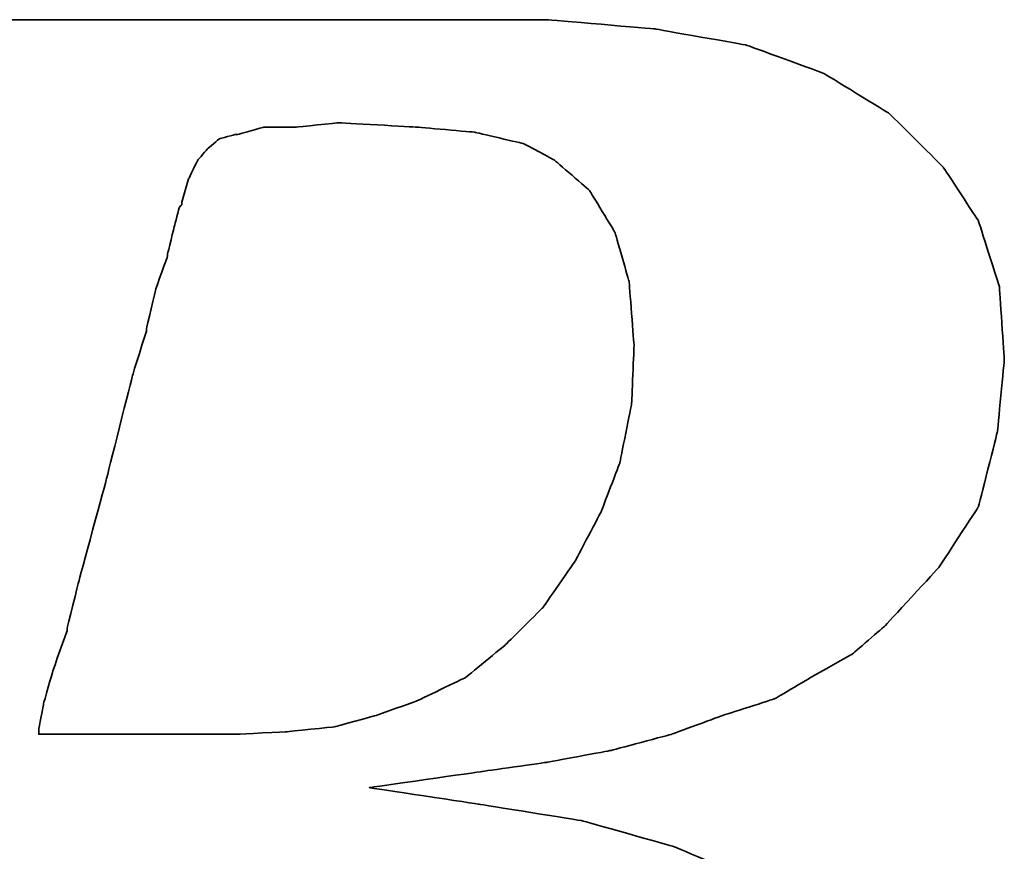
# Model space of a CAD drawing. Header units: millimetres. Extents: x 15 to 185, y 36 to 143.
# Tile 31 of 52: x 143.608 to 144.326, y 97.169 to 97.776. Entities that reach past the tile are written whole.
import ezdxf

# ---------------------------------------------------------------- set-up
doc = ezdxf.new("R2010")
doc.units = ezdxf.units.MM
doc.layers.add('DIM', color=4, linetype='CONTINUOUS')
doc.layers.add('layer 1', color=7, linetype='CONTINUOUS')

# ---------------------------------------------------------------- blocks, each defined once
blk = doc.blocks.new('TBI MOTION logo(完整正式版)')
at = {"layer": 'layer 1', "color": 22, "lineweight": 35}
for points, knots in [([(-64.65375, -6.86375), (-64.65375, -6.86375), (-64.84375, -7.29625), (-64.84375, -7.29625), (-64.84375, -7.29625), (-64.84375, -7.29625), (-64.86875, -7.34375), (-64.86875, -7.34375), (-64.86875, -7.34375), (-64.86875, -7.34375), (-64.86875, -7.36875), (-64.86875, -7.36875), (-64.86875, -7.36875), (-64.86875, -7.36875), (-65.15375, -7.65375), (-65.15375, -7.65375), (-65.15375, -7.65375), (-65.15375, -7.65375), (-65.17875, -7.65375), (-65.17875, -7.65375), (-65.17875, -7.65375), (-65.17875, -7.65375), (-65.20375, -7.67875), (-65.20375, -7.67875), (-65.20375, -7.67875), (-65.20375, -7.67875), (-65.58875, -7.87125), (-65.58875, -7.87125), (-65.58875, -7.87125), (-65.58875, -7.87125), (-65.63375, -7.87125), (-65.63375, -7.87125), (-65.63375, -7.87125), (-65.63375, -7.87125), (-65.65875, -7.89375), (-65.65875, -7.89375), (-65.65875, -7.89375), (-65.65875, -7.89375), (-66.09375, -7.94375), (-66.09375, -7.94375), (-66.09375, -7.94375), (-66.09375, -7.94375), (-66.11375, -7.94375), (-66.11375, -7.94375), (-66.11375, -7.94375), (-66.11375, -7.94375), (-66.16375, -7.94375), (-66.16375, -7.94375), (-66.16375, -7.94375), (-66.16375, -7.94375), (-66.30875, -7.94375), (-66.30875, -7.94375), (-66.30875, -7.94375), (-66.30875, -7.94375), (-66.69375, -7.94375), (-66.69375, -7.94375), (-66.69375, -7.94375), (-66.69375, -7.94375), (-67.07375, -7.94375), (-67.07375, -7.94375), (-67.07375, -7.94375), (-67.07375, -7.94375), (-67.12375, -7.94375), (-67.12375, -7.94375), (-67.12375, -7.94375), (-67.12375, -7.94375), (-67.12375, -7.96625), (-67.12375, -7.96625), (-67.12375, -7.96625), (-67.12375, -7.96625), (-67.14875, -7.99125), (-67.14875, -7.99125), (-67.14875, -7.99125), (-67.14875, -7.99125), (-67.24375, -8.34875), (-67.24375, -8.34875), (-67.24375, -8.34875), (-67.24375, -8.34875), (-67.31375, -8.68625), (-67.31375, -8.68625), (-67.31375, -8.68625), (-67.31375, -8.68625), (-67.26875, -8.68625), (-67.26875, -8.68625), (-67.26875, -8.68625), (-67.26875, -8.68625), (-67.07375, -8.68625), (-67.07375, -8.68625), (-67.07375, -8.68625), (-67.07375, -8.68625), (-66.54875, -8.68625), (-66.54875, -8.68625), (-66.54875, -8.68625), (-66.54875, -8.68625), (-65.82625, -8.68625), (-65.82625, -8.68625), (-65.82625, -8.68625), (-65.82625, -8.68625), (-65.01375, -8.68625), (-65.01375, -8.68625), (-65.01375, -8.68625), (-65.01375, -8.68625), (-64.05375, -8.68625), (-64.05375, -8.68625), (-64.05375, -8.68625), (-64.05375, -8.68625), (-62.08375, -8.68625), (-62.08375, -8.68625), (-62.08375, -8.68625), (-62.08375, -8.68625), (-60.06875, -8.68625), (-60.06875, -8.68625), (-60.06875, -8.68625), (-60.06875, -8.68625), (-59.10875, -8.68625), (-59.10875, -8.68625), (-59.10875, -8.68625), (-59.10875, -8.68625), (-58.29375, -8.68625), (-58.29375, -8.68625), (-58.29375, -8.68625), (-58.29375, -8.68625), (-57.57375, -8.68625), (-57.57375, -8.68625), (-57.57375, -8.68625), (-57.57375, -8.68625), (-57.04875, -8.68625), (-57.04875, -8.68625), (-57.04875, -8.68625), (-57.04875, -8.68625), (-56.85375, -8.68625), (-56.85375, -8.68625), (-56.85375, -8.68625), (-56.85375, -8.68625), (-56.70875, -8.68625), (-56.70875, -8.68625), (-56.70875, -8.68625), (-56.70875, -8.68625), (-56.61375, -8.68625), (-56.61375, -8.68625), (-56.61375, -8.68625), (-56.61375, -8.68625), (-56.56875, -8.68625), (-56.56875, -8.68625), (-56.56875, -8.68625), (-56.56875, -8.68625), (-55.65375, -8.63875), (-55.65375, -8.63875), (-55.65375, -8.63875), (-55.65375, -8.63875), (-54.76875, -8.51875), (-54.76875, -8.51875), (-54.76875, -8.51875), (-54.76875, -8.51875), (-53.90375, -8.30375), (-53.90375, -8.30375), (-53.90375, -8.30375), (-53.90375, -8.30375), (-53.08875, -8.03875), (-53.08875, -8.03875), (-53.08875, -8.03875), (-53.08875, -8.03875), (-52.34375, -7.65375), (-52.34375, -7.65375), (-52.34375, -7.65375), (-52.34375, -7.65375), (-51.69875, -7.29625), (-51.69875, -7.29625), (-51.69875, -7.29625), (-51.69875, -7.29625), (-51.21875, -6.91125), (-51.21875, -6.91125), (-51.21875, -6.91125), (-51.21875, -6.91125), (-50.83375, -6.50375), (-50.83375, -6.50375), (-50.83375, -6.50375), (-50.83375, -6.50375), (-50.44875, -5.94875), (-50.44875, -5.94875), (-50.44875, -5.94875), (-50.44875, -5.94875), (-50.13875, -5.30375), (-50.13875, -5.30375), (-50.13875, -5.30375), (-50.13875, -5.30375), (-49.99375, -4.65375), (-49.99375, -4.65375), (-49.99375, -4.65375), (-49.99375, -4.65375), (-49.92375, -3.98375), (-49.92375, -3.98375), (-49.92375, -3.98375), (-49.92375, -3.98375), (-49.99375, -3.19374), (-49.99375, -3.19374), (-49.99375, -3.19374), (-49.99375, -3.19374), (-50.23374, -2.44874), (-50.23374, -2.44874), (-50.23374, -2.44874), (-50.23374, -2.44874), (-50.59375, -1.87374), (-50.59375, -1.87374), (-50.59375, -1.87374), (-50.59375, -1.87374), (-51.09875, -1.31874), (-51.09875, -1.31874), (-51.09875, -1.31874), (-51.09875, -1.31874), (-51.74375, -0.81875), (-51.74375, -0.81875), (-51.74375, -0.81875), (-51.74375, -0.81875), (-52.53875, -0.48125), (-52.53875, -0.48125), (-52.53875, -0.48125), (-52.53875, -0.48125), (-53.47375, -0.21875), (-53.47375, -0.21875), (-53.47375, -0.21875), (-53.47375, -0.21875), (-54.52875, -0.04874), (-54.52875, -0.04874), (-54.52875, -0.04874), (-54.52875, -0.04874), (-55.65375, 0.12125), (-55.65375, 0.12125), (-55.65375, 0.12125), (-55.65375, 0.12125), (-54.50375, 0.28624), (-54.50375, 0.28624), (-54.50375, 0.28624), (-54.50375, 0.28624), (-53.83375, 0.38124), (-53.83375, 0.38124), (-53.83375, 0.38124), (-53.83375, 0.38124), (-53.18375, 0.50125), (-53.18375, 0.50125), (-53.18375, 0.50125), (-53.18375, 0.50125), (-52.55875, 0.66874), (-52.55875, 0.66874), (-52.55875, 0.66874), (-52.55875, 0.66874), (-52.03375, 0.86124), (-52.03375, 0.86124), (-52.03375, 0.86124), (-52.03375, 0.86124), (-51.50374, 1.03124), (-51.50374, 1.03124), (-51.50374, 1.03124), (-51.50374, 1.03124), (-51.09875, 1.27125), (-51.09875, 1.27125), (-51.09875, 1.27125), (-51.09875, 1.27125), (-50.71375, 1.48624), (-50.71375, 1.48624), (-50.71375, 1.48624), (-50.71375, 1.48624), (-50.37625, 1.77625), (-50.37625, 1.77625), (-50.37625, 1.77625), (-50.37625, 1.77625), (-49.82375, 2.37625), (-49.82375, 2.37625), (-49.82375, 2.37625), (-49.82375, 2.37625), (-49.41875, 2.99625), (-49.41875, 2.99625), (-49.41875, 2.99625), (-49.41875, 2.99625), (-49.22375, 3.76625), (-49.22375, 3.76625), (-49.22375, 3.76625), (-49.22375, 3.76625), (-49.15375, 4.50874), (-49.15375, 4.50874), (-49.15375, 4.50874), (-49.15375, 4.50874), (-49.20375, 5.25125), (-49.20375, 5.25125), (-49.20375, 5.25125), (-49.20375, 5.25125), (-49.41875, 5.92625), (-49.41875, 5.92625), (-49.41875, 5.92625), (-49.41875, 5.92625), (-49.77875, 6.47625), (-49.77875, 6.47625), (-49.77875, 6.47625), (-49.77875, 6.47625), (-50.33125, 7.02624), (-50.33125, 7.02624), (-50.33125, 7.02624), (-50.33125, 7.02624), (-51.00125, 7.43625), (-51.00125, 7.43625), (-51.00125, 7.43625), (-51.00125, 7.43625), (-51.79375, 7.72625), (-51.79375, 7.72625), (-51.79375, 7.72625), (-51.79375, 7.72625), (-52.72875, 7.89124), (-52.72875, 7.89124), (-52.72875, 7.89124), (-52.72875, 7.89124), (-53.83375, 7.98625), (-53.83375, 7.98625), (-53.83375, 7.98625), (-53.83375, 7.98625), (-53.92875, 7.98625), (-53.92875, 7.98625), (-53.92875, 7.98625), (-53.92875, 7.98625), (-54.26375, 7.98625), (-54.26375, 7.98625), (-54.26375, 7.98625), (-54.26375, 7.98625), (-54.74375, 7.98625), (-54.74375, 7.98625), (-54.74375, 7.98625), (-54.74375, 7.98625), (-55.36875, 7.98625), (-55.36875, 7.98625), (-55.36875, 7.98625), (-55.36875, 7.98625), (-56.13375, 7.98625), (-56.13375, 7.98625), (-56.13375, 7.98625), (-56.13375, 7.98625), (-56.94875, 7.98625), (-56.94875, 7.98625), (-56.94875, 7.98625), (-56.94875, 7.98625), (-58.77625, 7.98625), (-58.77625, 7.98625), (-58.77625, 7.98625), (-58.77625, 7.98625), (-60.59875, 7.98625), (-60.59875, 7.98625), (-60.59875, 7.98625), (-60.59875, 7.98625), (-61.41375, 7.98625), (-61.41375, 7.98625), (-61.41375, 7.98625), (-61.41375, 7.98625), (-62.17875, 7.98625), (-62.17875, 7.98625), (-62.17875, 7.98625), (-62.17875, 7.98625), (-62.80375, 7.98625), (-62.80375, 7.98625), (-62.80375, 7.98625), (-62.80375, 7.98625), (-63.30625, 7.98625), (-63.30625, 7.98625), (-63.30625, 7.98625), (-63.30625, 7.98625), (-63.57375, 7.98625), (-63.57375, 7.98625), (-63.57375, 7.98625), (-63.57375, 7.98625), (-63.57375, 7.96375), (-63.57375, 7.96375), (-63.57375, 7.96375), (-63.57375, 7.96375), (-63.59875, 7.94125), (-63.59875, 7.94125), (-63.59875, 7.94125), (-63.59875, 7.94125), (-63.69375, 7.55625), (-63.69375, 7.55625), (-63.69375, 7.55625), (-63.69375, 7.55625), (-63.76375, 7.24624), (-63.76375, 7.24624), (-63.76375, 7.24624), (-63.76375, 7.24624), (-63.23875, 7.24624), (-63.23875, 7.24624), (-63.23875, 7.24624), (-63.23875, 7.24624), (-62.75875, 7.24624), (-62.75875, 7.24624), (-62.75875, 7.24624), (-62.75875, 7.24624), (-62.61125, 7.24624), (-62.61125, 7.24624), (-62.61125, 7.24624), (-62.61125, 7.24624), (-62.56625, 7.24624), (-62.56625, 7.24624), (-62.56625, 7.24624), (-62.56625, 7.24624), (-62.22875, 7.24624), (-62.22875, 7.24624), (-62.22875, 7.24624), (-62.22875, 7.24624), (-62.20375, 7.24624), (-62.20375, 7.24624), (-62.20375, 7.24624), (-62.20375, 7.24624), (-62.17875, 7.21875), (-62.17875, 7.21875), (-62.17875, 7.21875), (-62.17875, 7.21875), (-61.96375, 7.17125), (-61.96375, 7.17125), (-61.96375, 7.17125), (-61.96375, 7.17125), (-61.72375, 7.12624), (-61.72375, 7.12624), (-61.72375, 7.12624), (-61.72375, 7.12624), (-61.70375, 7.12624), (-61.70375, 7.12624), (-61.70375, 7.12624), (-61.70375, 7.12624), (-61.55875, 7.07624), (-61.55875, 7.07624), (-61.55875, 7.07624), (-61.55875, 7.07624), (-61.50875, 7.07624), (-61.50875, 7.07624), (-61.50875, 7.07624), (-61.50875, 7.07624), (-61.48375, 7.02624), (-61.48375, 7.02624), (-61.48375, 7.02624), (-61.48375, 7.02624), (-61.31875, 6.83375), (-61.31875, 6.83375), (-61.31875, 6.83375), (-61.31875, 6.83375), (-61.29375, 6.81125), (-61.29375, 6.81125), (-61.29375, 6.81125), (-61.29375, 6.81125), (-61.29375, 6.78625), (-61.29375, 6.78625), (-61.29375, 6.78625), (-61.29375, 6.78625), (-61.19875, 6.50124), (-61.19875, 6.50124), (-61.19875, 6.50124), (-61.19875, 6.50124), (-61.17375, 6.45124), (-61.17375, 6.45124), (-61.17375, 6.45124), (-61.17375, 6.45124), (-61.19875, 6.40625), (-61.19875, 6.40625), (-61.19875, 6.40625), (-61.19875, 6.40625), (-61.26875, 5.99624), (-61.26875, 5.99624), (-61.26875, 5.99624), (-61.26875, 5.99624), (-61.26875, 5.85125), (-61.26875, 5.85125), (-61.26875, 5.85125), (-61.26875, 5.85125), (-61.26875, 5.82625), (-61.26875, 5.82625), (-61.26875, 5.82625), (-61.26875, 5.82625), (-61.29375, 5.80625), (-61.29375, 5.80625), (-61.29375, 5.80625), (-61.29375, 5.80625), (-61.34125, 5.66125), (-61.34125, 5.66125), (-61.34125, 5.66125), (-61.34125, 5.66125), (-61.41375, 5.44625), (-61.41375, 5.44625), (-61.41375, 5.44625), (-61.41375, 5.44625), (-61.48375, 5.15625), (-61.48375, 5.15625), (-61.48375, 5.15625), (-61.48375, 5.15625), (-61.58375, 4.82124), (-61.58375, 4.82124), (-61.58375, 4.82124), (-61.58375, 4.82124), (-61.79875, 4.00375), (-61.79875, 4.00375), (-61.79875, 4.00375), (-61.79875, 4.00375), (-62.05875, 2.99625), (-62.05875, 2.99625), (-62.05875, 2.99625), (-62.05875, 2.99625), (-62.34875, 1.91625), (-62.34875, 1.91625), (-62.34875, 1.91625), (-62.34875, 1.91625), (-62.97375, -0.41124), (-62.97375, -0.41124), (-62.97375, -0.41124), (-62.97375, -0.41124), (-63.59875, -2.75875), (-63.59875, -2.75875), (-63.59875, -2.75875), (-63.59875, -2.75875), (-63.88375, -3.86374), (-63.88375, -3.86374), (-63.88375, -3.86374), (-63.88375, -3.86374), (-64.14875, -4.82374), (-64.14875, -4.82374), (-64.14875, -4.82374), (-64.14875, -4.82374), (-64.36375, -5.64125), (-64.36375, -5.64125), (-64.36375, -5.64125), (-64.36375, -5.64125), (-64.43625, -5.97625), (-64.43625, -5.97625), (-64.43625, -5.97625), (-64.43625, -5.97625), (-64.50875, -6.28625), (-64.50875, -6.28625), (-64.50875, -6.28625), (-64.50875, -6.28625), (-64.50875, -6.30875), (-64.50875, -6.30875), (-64.50875, -6.30875), (-64.50875, -6.30875), (-64.57875, -6.50375), (-64.57875, -6.50375), (-64.57875, -6.50375), (-64.57875, -6.50375), (-64.62875, -6.69625), (-64.62875, -6.69625), (-64.62875, -6.69625), (-64.62875, -6.69625), (-64.62875, -6.76875), (-64.62875, -6.76875), (-64.62875, -6.76875), (-64.62875, -6.76875), (-64.62875, -6.81375), (-64.62875, -6.81375), (-64.62875, -6.81375), (-64.62875, -6.81375), (-64.62875, -6.83875), (-64.62875, -6.83875), (-64.62875, -6.83875), (-64.62875, -6.83875), (-64.65375, -6.86375), (-64.65375, -6.86375)], [0, 0, 0, 0, 0.00719424, 0.00719424, 0.00719424, 0.00719425, 0.01438849, 0.01438849, 0.01438849, 0.0143885, 0.02158273, 0.02158273, 0.02158273, 0.02158274, 0.02877698, 0.02877698, 0.02877698, 0.02877699, 0.03597122, 0.03597122, 0.03597122, 0.03597123, 0.04316547, 0.04316547, 0.04316547, 0.04316548, 0.05035971, 0.05035971, 0.05035971, 0.05035972, 0.05755396, 0.05755396, 0.05755396, 0.05755397, 0.0647482, 0.0647482, 0.0647482, 0.06474821, 0.07194245, 0.07194245, 0.07194245, 0.07194246, 0.07913669, 0.07913669, 0.07913669, 0.0791367, 0.08633094, 0.08633094, 0.08633094, 0.08633095, 0.09352518, 0.09352518, 0.09352518, 0.09352519, 0.10071942, 0.10071942, 0.10071942, 0.10071943, 0.10791367, 0.10791367, 0.10791367, 0.10791368, 0.11510791, 0.11510791, 0.11510791, 0.11510792, 0.12230216, 0.12230216, 0.12230216, 0.12230217, 0.1294964, 0.1294964, 0.1294964, 0.12949641, 0.13669065, 0.13669065, 0.13669065, 0.13669066, 0.14388489, 0.14388489, 0.14388489, 0.1438849, 0.15107914, 0.15107914, 0.15107914, 0.15107915, 0.15827338, 0.15827338, 0.15827338, 0.15827339, 0.16546763, 0.16546763, 0.16546763, 0.16546764, 0.17266187, 0.17266187, 0.17266187, 0.17266188, 0.17985612, 0.17985612, 0.17985612, 0.17985613, 0.18705036, 0.18705036, 0.18705036, 0.18705037, 0.1942446, 0.1942446, 0.1942446, 0.19424461, 0.20143885, 0.20143885, 0.20143885, 0.20143886, 0.20863309, 0.20863309, 0.20863309, 0.2086331, 0.21582734, 0.21582734, 0.21582734, 0.21582735, 0.22302158, 0.22302158, 0.22302158, 0.22302159, 0.23021583, 0.23021583, 0.23021583, 0.23021584, 0.23741007, 0.23741007, 0.23741007, 0.23741008, 0.24460432, 0.24460432, 0.24460432, 0.24460433, 0.25179856, 0.25179856, 0.25179856, 0.25179857, 0.25899281, 0.25899281, 0.25899281, 0.25899282, 0.26618705, 0.26618705, 0.26618705, 0.26618706, 0.27338129, 0.27338129, 0.27338129, 0.2733813, 0.28057554, 0.28057554, 0.28057554, 0.28057555, 0.28776978, 0.28776978, 0.28776978, 0.28776979, 0.29496403, 0.29496403, 0.29496403, 0.29496404, 0.30215827, 0.30215827, 0.30215827, 0.30215828, 0.30935252, 0.30935252, 0.30935252, 0.30935253, 0.31654676, 0.31654676, 0.31654676, 0.31654677, 0.32374101, 0.32374101, 0.32374101, 0.32374102, 0.33093525, 0.33093525, 0.33093525, 0.33093526, 0.3381295, 0.3381295, 0.3381295, 0.33812951, 0.34532374, 0.34532374, 0.34532374, 0.34532375, 0.35251799, 0.35251799, 0.35251799, 0.352518, 0.35971223, 0.35971223, 0.35971223, 0.35971224, 0.36690647, 0.36690647, 0.36690647, 0.36690648, 0.37410072, 0.37410072, 0.37410072, 0.37410073, 0.38129496, 0.38129496, 0.38129496, 0.38129497, 0.38848921, 0.38848921, 0.38848921, 0.38848922, 0.39568345, 0.39568345, 0.39568345, 0.39568346, 0.4028777, 0.4028777, 0.4028777, 0.40287771, 0.41007194, 0.41007194, 0.41007194, 0.41007195, 0.41726619, 0.41726619, 0.41726619, 0.4172662, 0.42446043, 0.42446043, 0.42446043, 0.42446044, 0.43165468, 0.43165468, 0.43165468, 0.43165469, 0.43884892, 0.43884892, 0.43884892, 0.43884893, 0.44604317, 0.44604317, 0.44604317, 0.44604318, 0.45323741, 0.45323741, 0.45323741, 0.45323742, 0.46043165, 0.46043165, 0.46043165, 0.46043166, 0.4676259, 0.4676259, 0.4676259, 0.46762591, 0.47482014, 0.47482014, 0.47482014, 0.47482015, 0.48201439, 0.48201439, 0.48201439, 0.4820144, 0.48920863, 0.48920863, 0.48920863, 0.48920864, 0.49640288, 0.49640288, 0.49640288, 0.49640289, 0.50359712, 0.50359712, 0.50359712, 0.50359713, 0.51079137, 0.51079137, 0.51079137, 0.51079138, 0.51798561, 0.51798561, 0.51798561, 0.51798562, 0.52517986, 0.52517986, 0.52517986, 0.52517987, 0.5323741, 0.5323741, 0.5323741, 0.53237411, 0.53956835, 0.53956835, 0.53956835, 0.53956836, 0.54676259, 0.54676259, 0.54676259, 0.5467626, 0.55395683, 0.55395683, 0.55395683, 0.55395684, 0.56115108, 0.56115108, 0.56115108, 0.56115109, 0.56834532, 0.56834532, 0.56834532, 0.56834533, 0.57553957, 0.57553957, 0.57553957, 0.57553958, 0.58273381, 0.58273381, 0.58273381, 0.58273382, 0.58992806, 0.58992806, 0.58992806, 0.58992807, 0.5971223, 0.5971223, 0.5971223, 0.59712231, 0.60431655, 0.60431655, 0.60431655, 0.60431656, 0.61151079, 0.61151079, 0.61151079, 0.6115108, 0.61870504, 0.61870504, 0.61870504, 0.61870505, 0.62589928, 0.62589928, 0.62589928, 0.62589929, 0.63309353, 0.63309353, 0.63309353, 0.63309354, 0.64028777, 0.64028777, 0.64028777, 0.64028778, 0.64748201, 0.64748201, 0.64748201, 0.64748202, 0.65467626, 0.65467626, 0.65467626, 0.65467627, 0.6618705, 0.6618705, 0.6618705, 0.66187051, 0.66906475, 0.66906475, 0.66906475, 0.66906476, 0.67625899, 0.67625899, 0.67625899, 0.676259, 0.68345324, 0.68345324, 0.68345324, 0.68345325, 0.69064748, 0.69064748, 0.69064748, 0.69064749, 0.69784173, 0.69784173, 0.69784173, 0.69784174, 0.70503597, 0.70503597, 0.70503597, 0.70503598, 0.71223022, 0.71223022, 0.71223022, 0.71223023, 0.71942446, 0.71942446, 0.71942446, 0.71942447, 0.72661871, 0.72661871, 0.72661871, 0.72661872, 0.73381295, 0.73381295, 0.73381295, 0.73381296, 0.74100719, 0.74100719, 0.74100719, 0.7410072, 0.74820144, 0.74820144, 0.74820144, 0.74820145, 0.75539568, 0.75539568, 0.75539568, 0.75539569, 0.76258993, 0.76258993, 0.76258993, 0.76258994, 0.76978417, 0.76978417, 0.76978417, 0.76978418, 0.77697842, 0.77697842, 0.77697842, 0.77697843, 0.78417266, 0.78417266, 0.78417266, 0.78417267, 0.79136691, 0.79136691, 0.79136691, 0.79136692, 0.79856115, 0.79856115, 0.79856115, 0.79856116, 0.8057554, 0.8057554, 0.8057554, 0.80575541, 0.81294964, 0.81294964, 0.81294964, 0.81294965, 0.82014388, 0.82014388, 0.82014388, 0.82014389, 0.82733813, 0.82733813, 0.82733813, 0.82733814, 0.83453237, 0.83453237, 0.83453237, 0.83453238, 0.84172662, 0.84172662, 0.84172662, 0.84172663, 0.84892086, 0.84892086, 0.84892086, 0.84892087, 0.85611511, 0.85611511, 0.85611511, 0.85611512, 0.86330935, 0.86330935, 0.86330935, 0.86330936, 0.8705036, 0.8705036, 0.8705036, 0.87050361, 0.87769784, 0.87769784, 0.87769784, 0.87769785, 0.88489209, 0.88489209, 0.88489209, 0.8848921, 0.89208633, 0.89208633, 0.89208633, 0.89208634, 0.89928058, 0.89928058, 0.89928058, 0.89928059, 0.90647482, 0.90647482, 0.90647482, 0.90647483, 0.91366906, 0.91366906, 0.91366906, 0.91366907, 0.92086331, 0.92086331, 0.92086331, 0.92086332, 0.92805755, 0.92805755, 0.92805755, 0.92805756, 0.9352518, 0.9352518, 0.9352518, 0.93525181, 0.94244604, 0.94244604, 0.94244604, 0.94244605, 0.94964029, 0.94964029, 0.94964029, 0.9496403, 0.95683453, 0.95683453, 0.95683453, 0.95683454, 0.96402878, 0.96402878, 0.96402878, 0.96402879, 0.97122302, 0.97122302, 0.97122302, 0.97122303, 0.97841727, 0.97841727, 0.97841727, 0.97841728, 0.98561151, 0.98561151, 0.98561151, 0.98561152, 0.99280576, 0.99280576, 0.99280576, 0.99280577, 1, 1, 1, 1]), ([(-57.50375, 6.35625), (-57.50375, 6.35625), (-57.57375, 6.11625), (-57.57375, 6.11625), (-57.57375, 6.11625), (-57.57375, 6.11625), (-57.57375, 6.09125), (-57.57375, 6.09125), (-57.57375, 6.09125), (-57.57375, 6.09125), (-57.59875, 6.06625), (-57.59875, 6.06625), (-57.59875, 6.06625), (-57.59875, 6.06625), (-57.64875, 5.87625), (-57.64875, 5.87625), (-57.64875, 5.87625), (-57.64875, 5.87625), (-57.71875, 5.58875), (-57.71875, 5.58875), (-57.71875, 5.58875), (-57.71875, 5.58875), (-57.71875, 5.56625), (-57.71875, 5.56625), (-57.71875, 5.56625), (-57.71875, 5.56625), (-57.83875, 5.23125), (-57.83875, 5.23125), (-57.83875, 5.23125), (-57.83875, 5.23125), (-57.93625, 4.82124), (-57.93625, 4.82124), (-57.93625, 4.82124), (-57.93625, 4.82124), (-57.93625, 4.79624), (-57.93625, 4.79624), (-57.93625, 4.79624), (-57.93625, 4.79624), (-58.07875, 4.34125), (-58.07875, 4.34125), (-58.07875, 4.34125), (-58.07875, 4.34125), (-58.34375, 3.28625), (-58.34375, 3.28625), (-58.34375, 3.28625), (-58.34375, 3.28625), (-58.62875, 2.23124), (-58.62875, 2.23124), (-58.62875, 2.23124), (-58.62875, 2.23124), (-58.74875, 1.75125), (-58.74875, 1.75125), (-58.74875, 1.75125), (-58.74875, 1.75125), (-58.74875, 1.72625), (-58.74875, 1.72625), (-58.74875, 1.72625), (-58.74875, 1.72625), (-58.89375, 1.31625), (-58.89375, 1.31625), (-58.89375, 1.31625), (-58.89375, 1.31625), (-58.98875, 0.98124), (-58.98875, 0.98124), (-58.98875, 0.98124), (-58.98875, 0.98124), (-59.03875, 0.71625), (-59.03875, 0.71625), (-59.03875, 0.71625), (-59.03875, 0.71625), (-59.03875, 0.66874), (-59.03875, 0.66874), (-59.03875, 0.66874), (-59.03875, 0.66874), (-58.91875, 0.66874), (-58.91875, 0.66874), (-58.91875, 0.66874), (-58.91875, 0.66874), (-58.53375, 0.66874), (-58.53375, 0.66874), (-58.53375, 0.66874), (-58.53375, 0.66874), (-58.10375, 0.66874), (-58.10375, 0.66874), (-58.10375, 0.66874), (-58.10375, 0.66874), (-57.66875, 0.66874), (-57.66875, 0.66874), (-57.66875, 0.66874), (-57.66875, 0.66874), (-57.33375, 0.66874), (-57.33375, 0.66874), (-57.33375, 0.66874), (-57.33375, 0.66874), (-57.09375, 0.66874), (-57.09375, 0.66874), (-57.09375, 0.66874), (-57.09375, 0.66874), (-56.99875, 0.66874), (-56.99875, 0.66874), (-56.99875, 0.66874), (-56.99875, 0.66874), (-56.49375, 0.69374), (-56.49375, 0.69374), (-56.49375, 0.69374), (-56.49375, 0.69374), (-56.01375, 0.74374), (-56.01375, 0.74374), (-56.01375, 0.74374), (-56.01375, 0.74374), (-55.58375, 0.86124), (-55.58375, 0.86124), (-55.58375, 0.86124), (-55.58375, 0.86124), (-55.17375, 1.00624), (-55.17375, 1.00624), (-55.17375, 1.00624), (-55.17375, 1.00624), (-54.67375, 1.24625), (-54.67375, 1.24625), (-54.67375, 1.24625), (-54.67375, 1.24625), (-54.26375, 1.58124), (-54.26375, 1.58124), (-54.26375, 1.58124), (-54.26375, 1.58124), (-53.87875, 1.96374), (-53.87875, 1.96374), (-53.87875, 1.96374), (-53.87875, 1.96374), (-53.54375, 2.44625), (-53.54375, 2.44625), (-53.54375, 2.44625), (-53.54375, 2.44625), (-53.27875, 2.95125), (-53.27875, 2.95125), (-53.27875, 2.95125), (-53.27875, 2.95125), (-53.08875, 3.45124), (-53.08875, 3.45124), (-53.08875, 3.45124), (-53.08875, 3.45124), (-52.96875, 4.05124), (-52.96875, 4.05124), (-52.96875, 4.05124), (-52.96875, 4.05124), (-52.94375, 4.65125), (-52.94375, 4.65125), (-52.94375, 4.65125), (-52.94375, 4.65125), (-52.99375, 5.30125), (-52.99375, 5.30125), (-52.99375, 5.30125), (-52.99375, 5.30125), (-53.13875, 5.80625), (-53.13875, 5.80625), (-53.13875, 5.80625), (-53.13875, 5.80625), (-53.39875, 6.23625), (-53.39875, 6.23625), (-53.39875, 6.23625), (-53.39875, 6.23625), (-53.75875, 6.54875), (-53.75875, 6.54875), (-53.75875, 6.54875), (-53.75875, 6.54875), (-54.07375, 6.71625), (-54.07375, 6.71625), (-54.07375, 6.71625), (-54.07375, 6.71625), (-54.57375, 6.83375), (-54.57375, 6.83375), (-54.57375, 6.83375), (-54.57375, 6.83375), (-55.17375, 6.88625), (-55.17375, 6.88625), (-55.17375, 6.88625), (-55.17375, 6.88625), (-55.96875, 6.93125), (-55.96875, 6.93125), (-55.96875, 6.93125), (-55.96875, 6.93125), (-56.39875, 6.88625), (-56.39875, 6.88625), (-56.39875, 6.88625), (-56.39875, 6.88625), (-56.42125, 6.88625), (-56.42125, 6.88625), (-56.42125, 6.88625), (-56.42125, 6.88625), (-56.73375, 6.88625), (-56.73375, 6.88625), (-56.73375, 6.88625), (-56.73375, 6.88625), (-56.99875, 6.81125), (-56.99875, 6.81125), (-56.99875, 6.81125), (-56.99875, 6.81125), (-57.02375, 6.81125), (-57.02375, 6.81125), (-57.02375, 6.81125), (-57.02375, 6.81125), (-57.18875, 6.76625), (-57.18875, 6.76625), (-57.18875, 6.76625), (-57.18875, 6.76625), (-57.30875, 6.66625), (-57.30875, 6.66625), (-57.30875, 6.66625), (-57.30875, 6.66625), (-57.40875, 6.54875), (-57.40875, 6.54875), (-57.40875, 6.54875), (-57.40875, 6.54875), (-57.50375, 6.35625), (-57.50375, 6.35625)], [0, 0, 0, 0, 0.01851852, 0.01851852, 0.01851852, 0.01851853, 0.03703704, 0.03703704, 0.03703704, 0.03703705, 0.05555556, 0.05555556, 0.05555556, 0.05555557, 0.07407407, 0.07407407, 0.07407407, 0.07407408, 0.09259259, 0.09259259, 0.09259259, 0.0925926, 0.11111111, 0.11111111, 0.11111111, 0.11111112, 0.12962963, 0.12962963, 0.12962963, 0.12962964, 0.14814815, 0.14814815, 0.14814815, 0.14814816, 0.16666667, 0.16666667, 0.16666667, 0.16666668, 0.18518519, 0.18518519, 0.18518519, 0.1851852, 0.2037037, 0.2037037, 0.2037037, 0.20370371, 0.22222222, 0.22222222, 0.22222222, 0.22222223, 0.24074074, 0.24074074, 0.24074074, 0.24074075, 0.25925926, 0.25925926, 0.25925926, 0.25925927, 0.27777778, 0.27777778, 0.27777778, 0.27777779, 0.2962963, 0.2962963, 0.2962963, 0.29629631, 0.31481481, 0.31481481, 0.31481481, 0.31481482, 0.33333333, 0.33333333, 0.33333333, 0.33333334, 0.35185185, 0.35185185, 0.35185185, 0.35185186, 0.37037037, 0.37037037, 0.37037037, 0.37037038, 0.38888889, 0.38888889, 0.38888889, 0.3888889, 0.40740741, 0.40740741, 0.40740741, 0.40740742, 0.42592593, 0.42592593, 0.42592593, 0.42592594, 0.44444444, 0.44444444, 0.44444444, 0.44444445, 0.46296296, 0.46296296, 0.46296296, 0.46296297, 0.48148148, 0.48148148, 0.48148148, 0.48148149, 0.5, 0.5, 0.5, 0.50000001, 0.51851852, 0.51851852, 0.51851852, 0.51851853, 0.53703704, 0.53703704, 0.53703704, 0.53703705, 0.55555556, 0.55555556, 0.55555556, 0.55555557, 0.57407407, 0.57407407, 0.57407407, 0.57407408, 0.59259259, 0.59259259, 0.59259259, 0.5925926, 0.61111111, 0.61111111, 0.61111111, 0.61111112, 0.62962963, 0.62962963, 0.62962963, 0.62962964, 0.64814815, 0.64814815, 0.64814815, 0.64814816, 0.66666667, 0.66666667, 0.66666667, 0.66666668, 0.68518519, 0.68518519, 0.68518519, 0.6851852, 0.7037037, 0.7037037, 0.7037037, 0.70370371, 0.72222222, 0.72222222, 0.72222222, 0.72222223, 0.74074074, 0.74074074, 0.74074074, 0.74074075, 0.75925926, 0.75925926, 0.75925926, 0.75925927, 0.77777778, 0.77777778, 0.77777778, 0.77777779, 0.7962963, 0.7962963, 0.7962963, 0.79629631, 0.81481481, 0.81481481, 0.81481481, 0.81481482, 0.83333333, 0.83333333, 0.83333333, 0.83333334, 0.85185185, 0.85185185, 0.85185185, 0.85185186, 0.87037037, 0.87037037, 0.87037037, 0.87037038, 0.88888889, 0.88888889, 0.88888889, 0.8888889, 0.90740741, 0.90740741, 0.90740741, 0.90740742, 0.92592593, 0.92592593, 0.92592593, 0.92592594, 0.94444444, 0.94444444, 0.94444444, 0.94444445, 0.96296296, 0.96296296, 0.96296296, 0.96296297, 0.98148148, 0.98148148, 0.98148148, 0.98148149, 1, 1, 1, 1])]:
    blk.add_open_spline(points, degree=3, knots=knots, dxfattribs=at)

msp = doc.modelspace()

# ---------------------------------------------------------------- block references
at = {"layer": 'DIM', "color": 7, "xscale": 0.0712799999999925, "yscale": 0.0712799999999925, "zscale": 0.0712799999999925}
msp.add_blockref('TBI MOTION logo(完整正式版)', (147.83004, 97.20692), dxfattribs=at)

doc.saveas('drawing.dxf')
